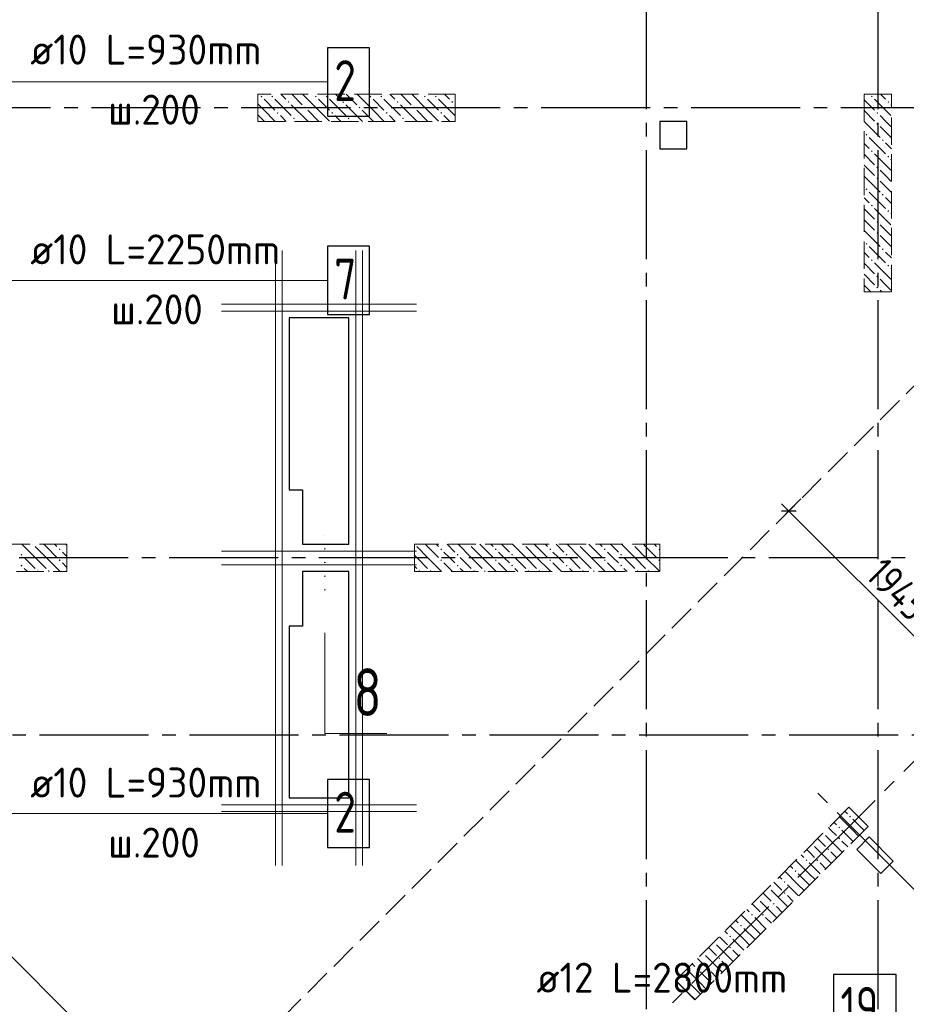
# Model space of a CAD drawing. Header units: millimetres. Extents: x 0 to 43617, y 0 to 59400.
# Tile 4 of 29: x 10028 to 16534, y 22556 to 29777. Entities that reach past the tile are written whole.
import ezdxf

# ---------------------------------------------------------------- set-up
doc = ezdxf.new("R2010")
doc.units = ezdxf.units.MM
for name, pattern in [('______2', [270, 200, -70]), ('______5', [1100, 800, -100, 100, -100]), ('______9', [100, 0, -100])]:
    doc.linetypes.add(name, pattern=pattern)
for name, color, linetype, lineweight in [('Standard', 7, 'Continuous', 25), ('ДОП Низ по У', 7, 'Continuous', 25), ('ЖБ Пилон', 180, 'Continuous', 25), ('Обрамление П-обр. равн.', 7, 'Continuous', 25), ('Обрамление проемов стержнями', 7, 'Continuous', 25), ('Общий01', 7, 'Continuous', 13), ('Оси', 40, '______5', 18), ('Позиционная метка номер позиции', 7, 'Continuous', 13), ('Примечания', 7, 'Continuous', 25), ('Сечения символ', 7, 'Continuous', 25)]:
    doc.layers.add(name, color=color, linetype=linetype, lineweight=lineweight)
doc.layers.add('ЖБ Перекрытие верхний уровень', color=7, linetype='Continuous', lineweight=25, true_color=0xe0e0ff)
doc.styles.add('GOST 2.304-81', font='txt')
doc.styles.add('ISOCPEUR', font='txt')

msp = doc.modelspace()

# ---------------------------------------------------------------- hatches: boundary and pattern name
at = {"layer": 'ЖБ Пилон', "linetype": 'Continuous', "lineweight": 18, "transparency": 33554687}
for points in [[(11794.45190429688, 29213.14086914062), (11800.9521484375, 29219.64111328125), (11807.45239257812, 29213.14086914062), (11800.9521484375, 29206.63452148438)], [(11874.45068359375, 29213.14086914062), (11880.95092773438, 29219.64111328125), (11887.451171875, 29213.14086914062), (11880.95092773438, 29206.63452148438)], [(11994.45190429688, 29173.13232421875), (12000.9521484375, 29179.638671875), (12007.45239257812, 29173.13232421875), (12000.9521484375, 29166.63208007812)], [(12194.45190429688, 29213.14086914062), (12200.9521484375, 29219.64111328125), (12207.45239257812, 29213.14086914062), (12200.9521484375, 29206.63452148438)], [(12274.45068359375, 29213.14086914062), (12280.95092773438, 29219.64111328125), (12287.451171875, 29213.14086914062), (12280.95092773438, 29206.63452148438)], [(12394.45190429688, 29173.13232421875), (12400.9521484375, 29179.638671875), (12407.45239257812, 29173.13232421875), (12400.9521484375, 29166.63208007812)], [(12594.45190429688, 29213.14086914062), (12600.9521484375, 29219.64111328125), (12607.45239257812, 29213.14086914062), (12600.9521484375, 29206.63452148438)], [(12674.45068359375, 29213.14086914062), (12680.95092773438, 29219.64111328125), (12687.451171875, 29213.14086914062), (12680.95092773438, 29206.63452148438)], [(12794.45190429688, 29173.13232421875), (12800.9521484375, 29179.638671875), (12807.45239257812, 29173.13232421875), (12800.9521484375, 29166.63208007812)], [(12994.45190429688, 29213.14086914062), (13000.9521484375, 29219.64111328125), (13007.45239257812, 29213.14086914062), (13000.9521484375, 29206.63452148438)], [(13074.45068359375, 29213.14086914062), (13080.95092773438, 29219.64111328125), (13087.451171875, 29213.14086914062), (13080.95092773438, 29206.63452148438)], [(13194.45190429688, 29173.13232421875), (13200.9521484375, 29179.638671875), (13207.45239257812, 29173.13232421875), (13200.9521484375, 29166.63208007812)], [(16274.45068359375, 29213.14086914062), (16280.95092773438, 29219.64111328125), (16287.451171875, 29213.14086914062), (16280.95092773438, 29206.63452148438)], [(16394.45190429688, 29173.13232421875), (16400.9521484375, 29179.638671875), (16407.45239257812, 29173.13232421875), (16400.9521484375, 29166.63208007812)], [(11914.453125, 29093.1396484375), (11920.95336914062, 29099.63989257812), (11927.45361328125, 29093.1396484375), (11920.95336914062, 29086.63330078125)], [(12114.453125, 29133.14208984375), (12120.95336914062, 29139.63012695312), (12127.45361328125, 29133.14208984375), (12120.95336914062, 29126.64184570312)], [(12314.453125, 29093.1396484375), (12320.95336914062, 29099.63989257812), (12327.45361328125, 29093.1396484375), (12320.95336914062, 29086.63330078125)], [(12514.453125, 29133.14208984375), (12520.95336914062, 29139.63012695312), (12527.45361328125, 29133.14208984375), (12520.95336914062, 29126.64184570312)], [(12714.453125, 29093.1396484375), (12720.95336914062, 29099.63989257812), (12727.45361328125, 29093.1396484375), (12720.95336914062, 29086.63330078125)], [(12914.453125, 29133.14208984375), (12920.95336914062, 29139.63012695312), (12927.45361328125, 29133.14208984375), (12920.95336914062, 29126.64184570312)], [(13114.453125, 29093.1396484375), (13120.95336914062, 29099.63989257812), (13127.45361328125, 29093.1396484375), (13120.95336914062, 29086.63330078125)], [(16314.453125, 29093.1396484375), (16320.95336914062, 29099.63989257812), (16327.45361328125, 29093.1396484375), (16320.95336914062, 29086.63330078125)], [(12034.45434570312, 29053.13110351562), (12040.95458984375, 29059.63745117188), (12047.44873046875, 29053.13110351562), (12040.95458984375, 29046.64306640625)], [(12434.45434570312, 29053.13110351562), (12440.95458984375, 29059.63745117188), (12447.44873046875, 29053.13110351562), (12440.95458984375, 29046.64306640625)], [(12834.45434570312, 29053.13110351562), (12840.95458984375, 29059.63745117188), (12847.44873046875, 29053.13110351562), (12840.95458984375, 29046.64306640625)], [(16314.453125, 29013.14086914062), (16320.95336914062, 29019.64111328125), (16327.45361328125, 29013.14086914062), (16320.95336914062, 29006.63452148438)], [(16234.45434570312, 28933.14208984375), (16240.94848632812, 28939.63012695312), (16247.44873046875, 28933.14208984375), (16240.94848632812, 28926.64184570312)], [(16354.44946289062, 28893.1396484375), (16360.94970703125, 28899.63989257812), (16367.44995117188, 28893.1396484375), (16360.94970703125, 28886.63330078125)], [(16274.45068359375, 28813.14086914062), (16280.95092773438, 28819.64111328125), (16287.451171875, 28813.14086914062), (16280.95092773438, 28806.63452148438)], [(16394.45190429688, 28773.13232421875), (16400.9521484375, 28779.638671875), (16407.45239257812, 28773.13232421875), (16400.9521484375, 28766.63208007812)], [(16314.453125, 28693.1396484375), (16320.95336914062, 28699.63989257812), (16327.45361328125, 28693.1396484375), (16320.95336914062, 28686.63330078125)], [(16314.453125, 28613.14086914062), (16320.95336914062, 28619.64111328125), (16327.45361328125, 28613.14086914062), (16320.95336914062, 28606.63452148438)], [(16234.45434570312, 28533.14208984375), (16240.94848632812, 28539.63012695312), (16247.44873046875, 28533.14208984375), (16240.94848632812, 28526.64184570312)], [(16354.44946289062, 28493.1396484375), (16360.94970703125, 28499.63989257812), (16367.44995117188, 28493.1396484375), (16360.94970703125, 28486.63330078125)], [(16274.45068359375, 28413.14086914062), (16280.95092773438, 28419.64111328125), (16287.451171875, 28413.14086914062), (16280.95092773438, 28406.63452148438)], [(16394.45190429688, 28373.13232421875), (16400.9521484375, 28379.638671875), (16407.45239257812, 28373.13232421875), (16400.9521484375, 28366.63208007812)], [(16314.453125, 28293.1396484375), (16320.95336914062, 28299.63989257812), (16327.45361328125, 28293.1396484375), (16320.95336914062, 28286.63330078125)], [(16314.453125, 28213.14086914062), (16320.95336914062, 28219.64111328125), (16327.45361328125, 28213.14086914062), (16320.95336914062, 28206.63452148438)], [(16234.45434570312, 28133.14208984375), (16240.94848632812, 28139.63012695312), (16247.44873046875, 28133.14208984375), (16240.94848632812, 28126.64184570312)], [(16354.44946289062, 28093.1396484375), (16360.94970703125, 28099.63989257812), (16367.44995117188, 28093.1396484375), (16360.94970703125, 28086.63330078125)], [(16274.45068359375, 28013.14086914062), (16280.95092773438, 28019.64111328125), (16287.451171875, 28013.14086914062), (16280.95092773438, 28006.63452148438)], [(16394.45190429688, 27973.13232421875), (16400.9521484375, 27979.638671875), (16407.45239257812, 27973.13232421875), (16400.9521484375, 27966.63208007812)], [(16314.453125, 27893.1396484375), (16320.95336914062, 27899.63989257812), (16327.45361328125, 27893.1396484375), (16320.95336914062, 27886.63330078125)], [(16314.453125, 27813.14086914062), (16320.95336914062, 27819.64111328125), (16327.45361328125, 27813.14086914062), (16320.95336914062, 27806.63452148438)], [(10124.31325143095, 25929.99877929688), (10120.95336914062, 25926.6357421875), (10117.5934868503, 25929.99877929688)], [(12924.31325143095, 25929.99877929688), (12923.9990234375, 25929.68425625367), (12923.9990234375, 25929.99877929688)], [(13324.31325143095, 25929.99877929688), (13320.95336914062, 25926.6357421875), (13317.5934868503, 25929.99877929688)], [(13724.31325143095, 25929.99877929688), (13720.95336914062, 25926.6357421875), (13717.5934868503, 25929.99877929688)], [(14124.31325143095, 25929.99877929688), (14120.95336914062, 25926.6357421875), (14117.5934868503, 25929.99877929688)], [(14524.31325143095, 25929.99877929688), (14520.95336914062, 25926.6357421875), (14517.5934868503, 25929.99877929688)], [(10034.45434570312, 25853.13110351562), (10040.95458984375, 25859.63745117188), (10047.44873046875, 25853.13110351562), (10040.95458984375, 25846.64306640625)], [(10314.453125, 25893.13354492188), (10320.95336914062, 25899.63989257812), (10327.45361328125, 25893.13354492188), (10320.95336914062, 25886.63330078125)], [(13114.453125, 25893.13354492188), (13120.95336914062, 25899.63989257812), (13127.45361328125, 25893.13354492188), (13120.95336914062, 25886.63330078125)], [(13234.45434570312, 25853.13110351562), (13240.95458984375, 25859.63745117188), (13247.44873046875, 25853.13110351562), (13240.95458984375, 25846.64306640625)], [(13514.453125, 25893.13354492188), (13520.95336914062, 25899.63989257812), (13527.45361328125, 25893.13354492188), (13520.95336914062, 25886.63330078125)], [(13634.45434570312, 25853.13110351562), (13640.95458984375, 25859.63745117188), (13647.44873046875, 25853.13110351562), (13640.95458984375, 25846.64306640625)], [(13914.453125, 25893.13354492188), (13920.95336914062, 25899.63989257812), (13927.45361328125, 25893.13354492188), (13920.95336914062, 25886.63330078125)], [(14034.45434570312, 25853.13110351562), (14040.95458984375, 25859.63745117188), (14047.44873046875, 25853.13110351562), (14040.95458984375, 25846.64306640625)], [(14314.453125, 25893.13354492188), (14320.95336914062, 25899.63989257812), (14327.45361328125, 25893.13354492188), (14320.95336914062, 25886.63330078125)], [(14434.45434570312, 25853.13110351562), (14440.95458984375, 25859.63745117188), (14447.44873046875, 25853.13110351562), (14440.95458984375, 25846.64306640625)], [(14714.453125, 25893.13354492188), (14720.95336914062, 25899.63989257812), (14723.9990234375, 25896.59137851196), (14723.9990234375, 25889.67895507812), (14720.95336914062, 25886.63330078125)], [(10034.45434570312, 25773.13232421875), (10040.95458984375, 25779.638671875), (10047.44873046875, 25773.13232421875), (10040.95458984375, 25766.63208007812)], [(10314.453125, 25813.14086914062), (10320.95336914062, 25819.64111328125), (10327.45361328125, 25813.14086914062), (10320.95336914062, 25806.63452148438)], [(13114.453125, 25813.14086914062), (13120.95336914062, 25819.64111328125), (13127.45361328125, 25813.14086914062), (13120.95336914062, 25806.63452148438)], [(13234.45434570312, 25773.13232421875), (13240.95458984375, 25779.638671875), (13247.44873046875, 25773.13232421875), (13240.95458984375, 25766.63208007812)], [(13514.453125, 25813.14086914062), (13520.95336914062, 25819.64111328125), (13527.45361328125, 25813.14086914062), (13520.95336914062, 25806.63452148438)], [(13634.45434570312, 25773.13232421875), (13640.95458984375, 25779.638671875), (13647.44873046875, 25773.13232421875), (13640.95458984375, 25766.63208007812)], [(13914.453125, 25813.14086914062), (13920.95336914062, 25819.64111328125), (13927.45361328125, 25813.14086914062), (13920.95336914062, 25806.63452148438)], [(14034.45434570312, 25773.13232421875), (14040.95458984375, 25779.638671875), (14047.44873046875, 25773.13232421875), (14040.95458984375, 25766.63208007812)], [(14314.453125, 25813.14086914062), (14320.95336914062, 25819.64111328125), (14327.45361328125, 25813.14086914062), (14320.95336914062, 25806.63452148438)], [(14434.45434570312, 25773.13232421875), (14440.95458984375, 25779.638671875), (14447.44873046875, 25773.13232421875), (14440.95458984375, 25766.63208007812)], [(14714.453125, 25813.14086914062), (14720.95336914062, 25819.64111328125), (14723.9990234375, 25816.59545898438), (14723.9990234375, 25809.68303555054), (14720.95336914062, 25806.63452148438)], [(10154.45556640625, 25733.14208984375), (10160.94970703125, 25739.63012695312), (10167.44995117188, 25733.14208984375), (10164.30958932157, 25729.99877929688), (10157.59297955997, 25729.99877929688)], [(10234.45434570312, 25733.14208984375), (10240.95458984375, 25739.63012695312), (10247.44873046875, 25733.14208984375), (10244.31131731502, 25729.99877929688), (10237.59470755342, 25729.99877929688)], [(12954.443359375, 25733.14208984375), (12960.94970703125, 25739.63012695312), (12967.44995117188, 25733.14208984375), (12964.30958932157, 25729.99877929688), (12957.58666992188, 25729.99877929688)], [(13034.45434570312, 25733.14208984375), (13040.95458984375, 25739.63012695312), (13047.44873046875, 25733.14208984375), (13044.31131731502, 25729.99877929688), (13037.59470755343, 25729.99877929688)], [(13354.44946289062, 25733.14208984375), (13360.94970703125, 25739.63012695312), (13367.44995117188, 25733.14208984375), (13364.30958932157, 25729.99877929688), (13357.58982474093, 25729.99877929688)], [(13434.45434570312, 25733.14208984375), (13440.95458984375, 25739.63012695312), (13447.44873046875, 25733.14208984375), (13444.31131731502, 25729.99877929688), (13437.59470755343, 25729.99877929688)], [(13754.44946289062, 25733.14208984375), (13760.94970703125, 25739.63012695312), (13767.44995117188, 25733.14208984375), (13764.30958932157, 25729.99877929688), (13757.58982474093, 25729.99877929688)], [(13834.45434570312, 25733.14208984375), (13840.95458984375, 25739.63012695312), (13847.44873046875, 25733.14208984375), (13844.31131731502, 25729.99877929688), (13837.59470755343, 25729.99877929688)], [(14154.44946289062, 25733.14208984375), (14160.94970703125, 25739.63012695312), (14167.44995117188, 25733.14208984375), (14164.30958932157, 25729.99877929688), (14157.58982474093, 25729.99877929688)], [(14234.45434570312, 25733.14208984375), (14240.95458984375, 25739.63012695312), (14247.44873046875, 25733.14208984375), (14244.31131731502, 25729.99877929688), (14237.59470755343, 25729.99877929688)], [(14554.44946289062, 25733.14208984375), (14560.94970703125, 25739.63012695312), (14567.44995117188, 25733.14208984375), (14564.30958932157, 25729.99877929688), (14557.58982474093, 25729.99877929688)], [(14634.45434570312, 25733.14208984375), (14640.95458984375, 25739.63012695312), (14647.44873046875, 25733.14208984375), (14644.31131731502, 25729.99877929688), (14637.59470755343, 25729.99877929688)], [(16114.453125, 23933.14208984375), (16120.95336914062, 23939.64233398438), (16127.45361328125, 23933.14208984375), (16120.95336914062, 23926.6357421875)], [(16034.45434570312, 23853.13110351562), (16040.94848632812, 23859.63134765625), (16047.44873046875, 23853.13110351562), (16040.94848632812, 23846.64306640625)], [(15925.54886710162, 23815.04561532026), (15927.45361328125, 23813.14086914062), (15920.95336914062, 23806.63452148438), (15919.04645087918, 23808.5432302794)], [(16034.45434570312, 23773.13232421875), (16040.94848632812, 23779.638671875), (16047.44873046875, 23773.13232421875), (16040.94848632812, 23766.63208007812)], [(15845.54684422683, 23735.04397608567), (15847.44873046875, 23733.14208984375), (15840.94848632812, 23726.6357421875), (15839.04532142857, 23728.54248446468)], [(15954.44946289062, 23693.13354492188), (15960.94970703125, 23699.63989257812), (15967.44995117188, 23693.13354492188), (15960.94970703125, 23686.63330078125)], [(15794.45190429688, 23613.14086914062), (15800.9521484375, 23619.64111328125), (15807.45239257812, 23613.14086914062), (15800.9521484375, 23606.63452148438)], [(15874.45068359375, 23613.14086914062), (15880.95092773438, 23619.64111328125), (15887.451171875, 23613.14086914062), (15880.95092773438, 23606.63452148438)], [(15714.453125, 23533.14208984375), (15720.95336914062, 23539.64233398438), (15727.45361328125, 23533.14208984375), (15720.95336914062, 23526.6357421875)], [(15525.5479080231, 23415.04657439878), (15527.45361328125, 23413.14086914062), (15520.95336914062, 23406.63452148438), (15519.04549225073, 23408.54418980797)], [(15634.45434570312, 23453.13110351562), (15640.94848632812, 23459.63134765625), (15647.44873046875, 23453.13110351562), (15640.94848632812, 23446.64306640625)], [(15445.54588514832, 23335.04493516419), (15447.44873046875, 23333.14208984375), (15440.94848632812, 23326.6357421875), (15439.0443632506, 23328.54344444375)], [(15634.45434570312, 23373.13232421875), (15640.94848632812, 23379.638671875), (15647.44873046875, 23373.13232421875), (15640.94848632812, 23366.63208007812)], [(15554.44946289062, 23293.13354492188), (15560.94970703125, 23299.63989257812), (15567.44995117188, 23293.13354492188), (15560.94970703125, 23286.63330078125)], [(15394.45190429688, 23213.14086914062), (15400.9521484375, 23219.64111328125), (15407.45239257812, 23213.14086914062), (15400.9521484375, 23206.63452148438)], [(15474.45068359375, 23213.14086914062), (15480.95092773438, 23219.64111328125), (15487.451171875, 23213.14086914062), (15480.95092773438, 23206.63452148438)], [(15314.453125, 23133.14208984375), (15320.95336914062, 23139.64233398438), (15327.45361328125, 23133.14208984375), (15320.95336914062, 23126.6357421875)], [(15234.45434570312, 23053.13110351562), (15240.94848632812, 23059.63134765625), (15247.44873046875, 23053.13110351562), (15240.94848632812, 23046.64306640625)], [(15125.54694894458, 23015.0475334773), (15127.45361328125, 23013.14086914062), (15120.95336914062, 23006.63452148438), (15119.04453362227, 23008.54514933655)], [(15234.45434570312, 22973.13232421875), (15240.94848632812, 22979.638671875), (15247.44873046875, 22973.13232421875), (15240.94848632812, 22966.63208007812)], [(15045.5449260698, 22935.04589424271), (15047.44873046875, 22933.14208984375), (15040.94848632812, 22926.6357421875), (15039.04340507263, 22928.5444044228)], [(15154.44946289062, 22893.13354492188), (15160.94970703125, 22899.63989257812), (15167.44995117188, 22893.13354492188), (15160.94970703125, 22886.63330078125)], [(14994.45190429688, 22813.14086914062), (15000.9521484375, 22819.64111328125), (15007.45239257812, 22813.14086914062), (15000.9521484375, 22806.63452148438)], [(15074.45068359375, 22813.14086914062), (15080.95092773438, 22819.64111328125), (15087.451171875, 22813.14086914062), (15080.95092773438, 22806.63452148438)], [(14914.453125, 22733.14208984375), (14920.95336914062, 22739.64233398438), (14927.45361328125, 22733.14208984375), (14920.95336914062, 22726.6357421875)]]:
    msp.add_hatch(color=7, dxfattribs=at).paths.add_polyline_path(points, flags=16)

# ---------------------------------------------------------------- linework, layer by layer
at = {"layer": 'Standard', "color": 7, "linetype": 'Continuous', "lineweight": 25, "transparency": 33554687}
for p, q in [((14723.9990234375, 29030.02319335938), (14723.9990234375, 28830.02319335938)), ((14923.9990234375, 29030.02319335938), (14723.9990234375, 29030.02319335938)), ((14923.9990234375, 28830.02319335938), (14923.9990234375, 29030.02319335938)), ((14723.9990234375, 28830.02319335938), (14923.9990234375, 28830.02319335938)), ((12003.99780273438, 27590.02075195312), (12003.99780273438, 26330.02319335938)), ((12444.00024414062, 27590.02075195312), (12003.99780273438, 27590.02075195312)), ((12444.00024414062, 25930.02319335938), (12444.00024414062, 27590.02075195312)), ((12003.99780273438, 26330.02319335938), (12103.99780273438, 26330.02319335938)), ((12103.99780273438, 26330.02319335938), (12103.99780273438, 25930.02319335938)), ((15725.048828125, 26173.51684570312), (15618.98193359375, 26173.51684570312)), ((12103.99780273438, 25930.02319335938), (12444.00024414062, 25930.02319335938)), ((12103.99780273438, 25730.02319335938), (12103.99780273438, 25330.02319335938)), ((12444.00024414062, 25730.02319335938), (12103.99780273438, 25730.02319335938)), ((12444.00024414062, 24070.01953125), (12444.00024414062, 25730.02319335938)), ((12003.99780273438, 25330.02319335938), (12003.99780273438, 24070.01953125)), ((12103.99780273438, 25330.02319335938), (12003.99780273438, 25330.02319335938)), ((12003.99780273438, 24070.01953125), (12444.00024414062, 24070.01953125)), ((16261.42578125, 23783.25805664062), (16169.51293945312, 23691.3330078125)), ((16438.2080078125, 23606.47583007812), (16261.42578125, 23783.25805664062)), ((16169.51293945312, 23691.3330078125), (16346.28295898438, 23514.55688476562)), ((16346.28295898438, 23514.55688476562), (16438.2080078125, 23606.47583007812))]:
    msp.add_line(p, q, dxfattribs=at)
at = {"layer": 'Standard', "color": 7, "linetype": 'Continuous', "lineweight": 13, "transparency": 33554687}
for p, q in [((15672.01538085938, 26173.51684570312), (15618.98193359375, 26226.55029296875)), ((17048.71826171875, 24796.82006835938), (15672.01538085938, 26173.51684570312)), ((11834.14916992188, 21038.89770507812), (9769.403076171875, 23103.64379882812))]:
    msp.add_line(p, q, dxfattribs=at)
at = {"layer": 'Standard', "color": 251, "linetype": 'Continuous', "lineweight": -3, "true_color": 0x656565, "transparency": 33554687}
for q in [(15760.40649414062, 26261.90795898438), (15583.62426757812, 26085.1318359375)]:
    msp.add_line((15672.01538085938, 26173.51684570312), q, dxfattribs=at)
at = {"layer": 'ДОП Низ по У', "color": 7, "linetype": 'Continuous', "lineweight": 25, "transparency": 33554687}
msp.add_lwpolyline([(16000.17700195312, 22274.10278320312), (16460.17456054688, 22274.10278320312), (16460.17456054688, 22774.10278320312), (16000.17700195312, 22774.10278320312), (16000.17700195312, 22274.10278320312)], dxfattribs=at)
at = {"layer": 'ЖБ Перекрытие верхний уровень', "color": 7, "linetype": 'Continuous', "lineweight": 18, "transparency": 33554687}
for p, q in [((14923.9990234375, 29029.99877929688), (14723.9990234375, 29029.99877929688)), ((14723.9990234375, 29029.99877929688), (14723.9990234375, 28829.99877929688)), ((14923.9990234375, 28829.99877929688), (14923.9990234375, 29029.99877929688)), ((14723.9990234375, 28829.99877929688), (14923.9990234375, 28829.99877929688)), ((12444.00024414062, 27590.00244140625), (12003.99780273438, 27590.00244140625)), ((12003.99780273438, 27590.00244140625), (12003.99780273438, 26329.99877929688)), ((12444.00024414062, 26329.99877929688), (12444.00024414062, 27590.00244140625)), ((12003.99780273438, 26329.99877929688), (12103.99780273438, 26329.99877929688)), ((12103.99780273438, 26329.99877929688), (12103.99780273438, 25929.99877929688)), ((12444.00024414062, 25929.99877929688), (12444.00024414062, 26329.99877929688)), ((12103.99780273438, 25929.99877929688), (12444.00024414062, 25929.99877929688)), ((12444.00024414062, 25729.99877929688), (12103.99780273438, 25729.99877929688)), ((12103.99780273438, 25729.99877929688), (12103.99780273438, 25329.99877929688)), ((12444.00024414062, 25329.99877929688), (12444.00024414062, 25729.99877929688)), ((12103.99780273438, 25329.99877929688), (12003.99780273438, 25329.99877929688)), ((12003.99780273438, 25329.99877929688), (12003.99780273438, 24070.00122070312)), ((12444.00024414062, 24070.00122070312), (12444.00024414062, 25329.99877929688)), ((12003.99780273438, 24070.00122070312), (12444.00024414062, 24070.00122070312)), ((16261.42578125, 23783.23364257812), (16169.51293945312, 23691.31469726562)), ((16438.2080078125, 23606.45751953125), (16261.42578125, 23783.23364257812)), ((16169.51293945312, 23691.31469726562), (16346.28295898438, 23514.53247070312)), ((16346.28295898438, 23514.53247070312), (16438.2080078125, 23606.45751953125))]:
    msp.add_line(p, q, dxfattribs=at)
at = {"layer": 'ЖБ Пилон', "color": 253, "linetype": '______2', "lineweight": 13, "true_color": 0xa0a0a0, "transparency": 33554687}
for p, q in [((13223.9990234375, 29229.99877929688), (11774.00512695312, 29229.99877929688)), ((11774.00512695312, 29229.99877929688), (11774.00512695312, 29029.99877929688)), ((13223.9990234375, 29029.99877929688), (13223.9990234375, 29229.99877929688)), ((16223.9990234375, 29229.99877929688), (16223.9990234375, 27779.99877929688)), ((16423.9990234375, 29229.99877929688), (16223.9990234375, 29229.99877929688)), ((16423.9990234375, 27779.99877929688), (16423.9990234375, 29229.99877929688)), ((11774.00512695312, 29029.99877929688), (13223.9990234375, 29029.99877929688)), ((16223.9990234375, 27779.99877929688), (16423.9990234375, 27779.99877929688)), ((10374.00512695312, 25929.99877929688), (8923.9990234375, 25929.99877929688)), ((10374.00512695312, 25729.99877929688), (10374.00512695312, 25929.99877929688)), ((14723.9990234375, 25929.99877929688), (12923.9990234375, 25929.99877929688)), ((12923.9990234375, 25929.99877929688), (12923.9990234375, 25729.99877929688)), ((14723.9990234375, 25729.99877929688), (14723.9990234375, 25929.99877929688)), ((8923.9990234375, 25729.99877929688), (10374.00512695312, 25729.99877929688)), ((12923.9990234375, 25729.99877929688), (14723.9990234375, 25729.99877929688)), ((16112.939453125, 24002.43530273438), (14840.14892578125, 22729.65087890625)), ((16254.35791015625, 23861.01684570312), (16112.939453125, 24002.43530273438)), ((14981.57348632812, 22588.22631835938), (16254.35791015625, 23861.01684570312)), ((14840.14892578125, 22729.65087890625), (14981.57348632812, 22588.22631835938))]:
    msp.add_line(p, q, dxfattribs=at)
at = {"layer": 'ЖБ Пилон', "color": 9, "linetype": 'Continuous', "lineweight": 18, "true_color": 0xc7c7c7, "transparency": 33554687}
for p, q in [((11820.95336914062, 29193.1396484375), (11900.9521484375, 29113.14086914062)), ((11900.9521484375, 29193.1396484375), (12020.95336914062, 29073.13232421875)), ((11944.091796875, 29229.99877929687), (11980.95092773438, 29193.1396484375)), ((12024.08447265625, 29229.99877929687), (12100.9521484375, 29153.13110351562)), ((12220.95336914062, 29113.14086914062), (12104.09545898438, 29229.99877929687)), ((12220.95336914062, 29193.1396484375), (12300.9521484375, 29113.14086914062)), ((12300.9521484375, 29193.1396484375), (12420.95336914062, 29073.13232421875)), ((12344.091796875, 29229.99877929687), (12380.95092773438, 29193.1396484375)), ((12424.08447265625, 29229.99877929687), (12500.9521484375, 29153.13110351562)), ((12620.95336914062, 29113.14086914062), (12504.09545898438, 29229.99877929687)), ((12620.95336914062, 29193.1396484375), (12700.9521484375, 29113.14086914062)), ((12700.9521484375, 29193.1396484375), (12820.95336914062, 29073.13232421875)), ((12744.091796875, 29229.99877929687), (12780.95092773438, 29193.1396484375)), ((12824.08447265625, 29229.99877929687), (12900.9521484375, 29153.13110351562)), ((13020.95336914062, 29113.14086914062), (12904.09545898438, 29229.99877929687)), ((13020.95336914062, 29193.1396484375), (13100.9521484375, 29113.14086914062)), ((13100.9521484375, 29193.1396484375), (13220.95336914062, 29073.13232421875)), ((13144.091796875, 29229.99877929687), (13180.95092773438, 29193.1396484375)), ((16223.9990234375, 29190.09399414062), (16300.9521484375, 29113.14086914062)), ((16300.9521484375, 29193.1396484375), (16420.95336914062, 29073.13232421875)), ((16344.091796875, 29229.99877929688), (16380.95092773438, 29193.1396484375)), ((11820.95336914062, 29113.14086914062), (11774.00512695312, 29160.08911132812)), ((11820.95336914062, 29113.14086914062), (11900.9521484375, 29033.14208984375)), ((12140.95458984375, 29033.14208984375), (12020.95336914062, 29153.13110351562)), ((12140.95458984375, 29113.14086914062), (12220.95336914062, 29033.14208984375)), ((12220.95336914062, 29113.14086914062), (12300.9521484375, 29033.14208984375)), ((12540.95458984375, 29033.14208984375), (12420.95336914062, 29153.13110351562)), ((12540.95458984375, 29113.14086914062), (12620.95336914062, 29033.14208984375)), ((12620.95336914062, 29113.14086914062), (12700.9521484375, 29033.14208984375)), ((12940.95458984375, 29033.14208984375), (12820.95336914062, 29153.13110351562)), ((12940.95458984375, 29113.14086914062), (13020.95336914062, 29033.14208984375)), ((13020.95336914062, 29113.14086914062), (13100.9521484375, 29033.14208984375)), ((13223.9990234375, 29150.08575903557), (13220.95336914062, 29153.13110351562)), ((16223.9990234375, 29110.09521484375), (16300.9521484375, 29033.14208984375)), ((16423.9990234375, 29150.08560413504), (16420.95336914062, 29153.13110351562)), ((11774.00512695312, 29080.09033203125), (11820.95336914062, 29033.14208984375)), ((11820.95336914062, 29033.14208984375), (11824.0966796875, 29029.99877929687)), ((11980.95092773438, 29033.14208984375), (11940.95458984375, 29073.13232421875)), ((11984.09423828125, 29029.99877929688), (11980.95092773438, 29033.14208984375)), ((12060.94970703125, 29033.14208984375), (12064.09277779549, 29029.99877929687)), ((12140.95458984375, 29033.14208984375), (12144.09742082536, 29029.99877929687)), ((12220.95336914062, 29033.14208984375), (12224.0966796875, 29029.99877929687)), ((12380.95092773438, 29033.14208984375), (12340.95458984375, 29073.13232421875)), ((12384.09423828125, 29029.99877929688), (12380.95092773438, 29033.14208984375)), ((12460.94970703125, 29033.14208984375), (12464.09277779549, 29029.99877929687)), ((12540.95458984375, 29033.14208984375), (12544.09742082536, 29029.99877929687)), ((12620.95336914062, 29033.14208984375), (12624.0966796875, 29029.99877929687)), ((12780.95092773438, 29033.14208984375), (12740.95458984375, 29073.13232421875)), ((12784.09423828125, 29029.99877929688), (12780.95092773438, 29033.14208984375)), ((12860.94970703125, 29033.14208984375), (12864.09277779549, 29029.99877929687)), ((12940.95458984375, 29033.14208984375), (12944.09742082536, 29029.99877929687)), ((13020.95336914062, 29033.14208984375), (13024.0966796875, 29029.99877929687)), ((13180.95092773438, 29033.14208984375), (13140.95458984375, 29073.13232421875)), ((13184.09423828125, 29029.99877929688), (13180.95092773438, 29033.14208984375)), ((16223.9990234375, 29030.09628063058), (16340.94848632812, 28913.14086914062)), ((16380.95092773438, 29033.14208984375), (16340.94848632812, 29073.13232421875)), ((16420.95336914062, 28993.1396484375), (16380.95092773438, 29033.14208984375)), ((16340.94848632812, 28993.1396484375), (16423.9990234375, 28910.08488720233)), ((16260.94970703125, 28913.14086914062), (16380.95092773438, 28793.1396484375)), ((16260.94970703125, 28833.14208984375), (16223.9990234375, 28870.0871346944)), ((16380.95092773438, 28873.13232421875), (16423.9990234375, 28830.08422851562)), ((16223.9990234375, 28790.09399414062), (16300.9521484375, 28713.14086914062)), ((16300.9521484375, 28793.1396484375), (16420.95336914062, 28673.13232421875)), ((16423.9990234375, 28750.08560413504), (16420.95336914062, 28753.13110351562)), ((16223.9990234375, 28710.09521484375), (16300.9521484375, 28633.14208984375)), ((16380.95092773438, 28633.14208984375), (16340.94848632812, 28673.13232421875)), ((16223.9990234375, 28630.09628063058), (16340.94848632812, 28513.14086914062)), ((16420.95336914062, 28593.1396484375), (16380.95092773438, 28633.14208984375)), ((16340.94848632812, 28593.1396484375), (16423.9990234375, 28510.08488720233)), ((16260.94970703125, 28433.14208984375), (16223.9990234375, 28470.0871346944)), ((16260.94970703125, 28513.14086914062), (16380.95092773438, 28393.1396484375)), ((16380.95092773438, 28473.13232421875), (16423.9990234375, 28430.08422851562)), ((16223.9990234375, 28390.09399414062), (16300.9521484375, 28313.14086914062)), ((16300.9521484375, 28393.1396484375), (16420.95336914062, 28273.13232421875)), ((16223.9990234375, 28310.09521484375), (16300.9521484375, 28233.14208984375)), ((16423.9990234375, 28350.08560413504), (16420.95336914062, 28353.13110351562)), ((16380.95092773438, 28233.14208984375), (16340.94848632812, 28273.13232421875)), ((16420.95336914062, 28193.1396484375), (16380.95092773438, 28233.14208984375)), ((16223.9990234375, 28230.09628063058), (16340.94848632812, 28113.14086914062)), ((16340.94848632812, 28193.1396484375), (16423.9990234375, 28110.08488720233)), ((16260.94970703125, 28113.14086914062), (16380.95092773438, 27993.1396484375)), ((16260.94970703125, 28033.14208984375), (16223.9990234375, 28070.0871346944)), ((16380.95092773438, 28073.13232421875), (16423.9990234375, 28030.08422851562)), ((16223.9990234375, 27990.09399414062), (16300.9521484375, 27913.14086914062)), ((16300.9521484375, 27993.1396484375), (16420.95336914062, 27873.13232421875)), ((16423.9990234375, 27950.08560413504), (16420.95336914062, 27953.13110351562)), ((16223.9990234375, 27910.09521484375), (16300.9521484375, 27833.14208984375)), ((16380.95092773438, 27833.14208984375), (16340.94848632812, 27873.13232421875)), ((16223.9990234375, 27830.09628063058), (16274.09397670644, 27779.99877929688)), ((16420.95336914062, 27793.1396484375), (16380.95092773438, 27833.14208984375)), ((16340.94848632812, 27793.1396484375), (16354.08868713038, 27779.99877929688)), ((10140.95458984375, 25833.14208984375), (10044.08804671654, 25929.99877929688)), ((10220.95336914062, 25913.14086914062), (10204.09545898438, 25929.99877929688)), ((10284.09295200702, 25929.99877929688), (10300.9521484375, 25913.14086914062)), ((10364.0869140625, 25929.99877929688), (10374.00512695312, 25920.08056640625)), ((13020.95336914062, 25913.14086914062), (13004.09545898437, 25929.99877929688)), ((13084.09295200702, 25929.99877929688), (13100.9521484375, 25913.14086914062)), ((13164.08691406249, 25929.99877929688), (13220.95336914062, 25873.13232421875)), ((13340.95458984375, 25833.14208984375), (13244.08804671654, 25929.99877929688)), ((13420.95336914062, 25913.14086914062), (13404.09545898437, 25929.99877929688)), ((13484.09295200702, 25929.99877929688), (13500.9521484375, 25913.14086914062)), ((13564.08691406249, 25929.99877929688), (13620.95336914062, 25873.13232421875)), ((13740.95458984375, 25833.14208984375), (13644.08804671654, 25929.99877929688)), ((13820.95336914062, 25913.14086914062), (13804.09545898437, 25929.99877929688)), ((13884.09295200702, 25929.99877929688), (13900.9521484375, 25913.14086914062)), ((13964.08691406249, 25929.99877929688), (14020.95336914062, 25873.13232421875)), ((14140.95458984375, 25833.14208984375), (14044.08804671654, 25929.99877929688)), ((14220.95336914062, 25913.14086914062), (14204.09545898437, 25929.99877929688)), ((14284.09295200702, 25929.99877929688), (14300.9521484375, 25913.14086914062)), ((14364.08691406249, 25929.99877929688), (14420.95336914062, 25873.13232421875)), ((14540.95458984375, 25833.14208984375), (14444.08804671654, 25929.99877929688)), ((14620.95336914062, 25913.14086914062), (14604.09545898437, 25929.99877929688)), ((14684.09295200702, 25929.99877929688), (14700.9521484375, 25913.14086914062)), ((10140.95458984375, 25913.14086914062), (10220.95336914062, 25833.14208984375)), ((10220.95336914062, 25913.14086914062), (10300.9521484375, 25833.14208984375)), ((10374.00512695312, 25840.08683068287), (10340.95458984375, 25873.13232421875)), ((12940.95458984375, 25833.14208984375), (12923.9990234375, 25850.09593145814)), ((12940.95458984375, 25913.14086914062), (13020.95336914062, 25833.14208984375)), ((13020.95336914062, 25913.14086914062), (13100.9521484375, 25833.14208984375)), ((13180.95092773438, 25833.14208984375), (13140.95458984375, 25873.13232421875)), ((13340.95458984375, 25913.14086914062), (13420.95336914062, 25833.14208984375)), ((13420.95336914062, 25913.14086914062), (13500.9521484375, 25833.14208984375)), ((13580.95092773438, 25833.14208984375), (13540.95458984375, 25873.13232421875)), ((13740.95458984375, 25913.14086914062), (13820.95336914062, 25833.14208984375)), ((13820.95336914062, 25913.14086914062), (13900.9521484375, 25833.14208984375)), ((13980.95092773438, 25833.14208984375), (13940.95458984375, 25873.13232421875)), ((14140.95458984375, 25913.14086914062), (14220.95336914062, 25833.14208984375)), ((14220.95336914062, 25913.14086914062), (14300.9521484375, 25833.14208984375)), ((14380.95092773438, 25833.14208984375), (14340.95458984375, 25873.13232421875)), ((14540.95458984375, 25913.14086914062), (14620.95336914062, 25833.14208984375)), ((14620.95336914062, 25913.14086914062), (14700.9521484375, 25833.14208984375)), ((10060.94970703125, 25833.14208984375), (10140.95458984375, 25753.13110351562)), ((10140.95458984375, 25833.14208984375), (10220.95336914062, 25753.13110351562)), ((10220.95336914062, 25833.14208984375), (10324.0966796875, 25729.99877929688)), ((10340.95458984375, 25793.13354492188), (10374.00512695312, 25760.08132670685)), ((12940.95458984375, 25833.14208984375), (13020.95336914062, 25753.13110351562)), ((13020.95336914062, 25833.14208984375), (13124.09667968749, 25729.99877929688)), ((13140.95458984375, 25793.13354492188), (13204.08614430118, 25729.99877929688)), ((13220.95336914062, 25793.13354492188), (13180.95092773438, 25833.14208984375)), ((13260.94970703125, 25833.14208984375), (13340.95458984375, 25753.13110351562)), ((13340.95458984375, 25833.14208984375), (13420.95336914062, 25753.13110351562)), ((13420.95336914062, 25833.14208984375), (13524.09667968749, 25729.99877929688)), ((13540.95458984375, 25793.13354492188), (13604.08614430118, 25729.99877929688)), ((13620.95336914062, 25793.13354492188), (13580.95092773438, 25833.14208984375)), ((13660.94970703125, 25833.14208984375), (13740.95458984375, 25753.13110351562)), ((13740.95458984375, 25833.14208984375), (13820.95336914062, 25753.13110351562)), ((13820.95336914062, 25833.14208984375), (13924.09667968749, 25729.99877929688)), ((13940.95458984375, 25793.13354492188), (14004.08614430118, 25729.99877929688)), ((14020.95336914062, 25793.13354492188), (13980.95092773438, 25833.14208984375)), ((14060.94970703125, 25833.14208984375), (14140.95458984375, 25753.13110351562)), ((14140.95458984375, 25833.14208984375), (14220.95336914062, 25753.13110351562)), ((14220.95336914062, 25833.14208984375), (14324.09667968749, 25729.99877929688)), ((14340.95458984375, 25793.13354492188), (14404.08614430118, 25729.99877929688)), ((14420.95336914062, 25793.13354492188), (14380.95092773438, 25833.14208984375)), ((14460.94970703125, 25833.14208984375), (14540.95458984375, 25753.13110351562)), ((14540.95458984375, 25833.14208984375), (14620.95336914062, 25753.13110351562)), ((14620.95336914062, 25833.14208984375), (14723.9990234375, 25730.09643554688)), ((10060.94970703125, 25753.13110351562), (10084.08438460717, 25729.99877929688)), ((12923.9990234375, 25770.08796344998), (12940.95458984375, 25753.13110351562)), ((13260.94970703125, 25753.13110351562), (13284.08438460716, 25729.99877929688)), ((13660.94970703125, 25753.13110351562), (13684.08438460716, 25729.99877929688)), ((14060.94970703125, 25753.13110351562), (14084.08438460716, 25729.99877929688)), ((14460.94970703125, 25753.13110351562), (14484.08438460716, 25729.99877929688)), ((16140.94848632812, 23833.14208984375), (16042.29468489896, 23931.79087327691)), ((16082.29362769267, 23971.78962426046), (16100.9521484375, 23953.13110351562)), ((16140.94848632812, 23913.14086914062), (16220.95336914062, 23833.14208984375)), ((15980.95092773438, 23833.14208984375), (15962.29537634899, 23851.79194835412)), ((16020.95336914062, 23793.13354492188), (15980.95092773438, 23833.14208984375)), ((16002.29465658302, 23891.79103677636), (16020.95336914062, 23873.13232421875)), ((16060.94970703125, 23833.14208984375), (16140.94848632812, 23753.13110351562)), ((16140.94848632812, 23833.14208984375), (16183.7143584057, 23790.3729551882)), ((16220.95336914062, 23833.14208984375), (16223.7182648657, 23830.37705348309)), ((15882.29769154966, 23771.79464717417), (15940.94848632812, 23713.14086914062)), ((15940.94848632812, 23793.13354492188), (16060.94970703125, 23673.13232421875)), ((15820.95336914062, 23673.13232421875), (15802.29560043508, 23691.79293970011)), ((15860.94970703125, 23713.14086914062), (15980.95092773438, 23593.13354492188)), ((16060.94970703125, 23753.13110351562), (16103.713473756, 23710.37168690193)), ((15820.95336914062, 23513.14086914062), (15722.29825769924, 23611.79598058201)), ((15762.29679446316, 23651.79432553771), (15780.95092773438, 23633.14208984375)), ((15860.94970703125, 23633.14208984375), (15820.95336914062, 23673.13232421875)), ((15980.95092773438, 23673.13232421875), (16023.71271122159, 23630.37054073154)), ((15682.29266861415, 23571.79058333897), (15700.9521484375, 23553.13110351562)), ((15820.95336914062, 23593.13354492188), (15900.9521484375, 23513.14086914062)), ((15900.9521484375, 23593.13354492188), (15943.71412373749, 23550.37156962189)), ((15602.2936975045, 23491.79199585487), (15620.95336914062, 23473.13232421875)), ((15740.94848632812, 23433.14208984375), (15642.29372579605, 23531.79183233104)), ((15740.94848632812, 23513.14086914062), (15820.95336914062, 23433.14208984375)), ((15820.95336914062, 23513.14086914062), (15863.71858800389, 23470.37565027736)), ((15580.95092773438, 23433.14208984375), (15562.29441712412, 23451.79290728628)), ((15620.95336914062, 23393.13354492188), (15580.95092773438, 23433.14208984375)), ((15660.94970703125, 23433.14208984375), (15740.94848632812, 23353.13110351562)), ((15740.94848632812, 23433.14208984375), (15783.71531744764, 23390.3719960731)), ((15820.95336914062, 23433.14208984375), (15823.71922391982, 23430.37609438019)), ((15482.29673249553, 23371.79560627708), (15540.94848632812, 23313.14086914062)), ((15540.94848632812, 23393.13354492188), (15660.94970703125, 23273.13232421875)), ((15660.94970703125, 23353.13110351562), (15703.7144328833, 23310.3707278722)), ((15362.29583533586, 23251.79528456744), (15380.95092773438, 23233.14208984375)), ((15420.95336914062, 23273.13232421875), (15402.29464142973, 23291.79389885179)), ((15460.94970703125, 23233.14208984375), (15420.95336914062, 23273.13232421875)), ((15460.94970703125, 23313.14086914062), (15580.95092773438, 23193.13354492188)), ((15580.95092773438, 23273.13232421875), (15623.71367030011, 23230.36958165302)), ((15420.95336914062, 23113.14086914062), (15322.29729862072, 23211.79693966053)), ((15420.95336914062, 23193.13354492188), (15500.9521484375, 23113.14086914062)), ((15500.9521484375, 23193.13354492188), (15543.71508281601, 23150.37061054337)), ((15340.94848632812, 23033.14208984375), (15242.29276669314, 23131.79279138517)), ((15282.29170953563, 23171.79154241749), (15300.9521484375, 23153.13110351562)), ((15340.94848632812, 23113.14086914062), (15420.95336914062, 23033.14208984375)), ((15420.95336914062, 23113.14086914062), (15463.7195470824, 23070.37469119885)), ((15180.95092773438, 23033.14208984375), (15162.29345789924, 23051.79386621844)), ((15202.29273842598, 23091.79295493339), (15220.95336914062, 23073.13232421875)), ((15082.2957734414, 22971.79656537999), (15140.94848632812, 22913.14086914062)), ((15140.94848632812, 22993.13354492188), (15260.94970703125, 22873.13232421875)), ((15220.95336914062, 22993.13354492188), (15180.95092773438, 23033.14208984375)), ((15260.94970703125, 23033.14208984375), (15340.94848632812, 22953.13110351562)), ((15340.94848632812, 23033.14208984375), (15383.71627648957, 22990.371036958)), ((15420.95336914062, 23033.14208984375), (15423.72018297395, 23030.37513527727)), ((15020.95336914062, 22873.13232421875), (15002.29368242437, 22891.79485800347)), ((15060.94970703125, 22913.14086914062), (15180.95092773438, 22793.13354492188)), ((15260.94970703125, 22953.13110351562), (15303.7153920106, 22910.36976884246)), ((14962.29487620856, 22851.79624359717), (14980.95092773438, 22833.14208984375)), ((15060.94970703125, 22833.14208984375), (15020.95336914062, 22873.13232421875)), ((15180.95092773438, 22873.13232421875), (15223.71462937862, 22830.3686225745)), ((14882.29075045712, 22771.79250149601), (14900.9521484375, 22753.13110351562)), ((15020.95336914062, 22713.14086914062), (14922.2963395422, 22811.79789873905)), ((15020.95336914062, 22793.13354492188), (15100.9521484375, 22713.14086914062)), ((15100.9521484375, 22793.13354492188), (15143.71604189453, 22750.36965146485)), ((14940.94848632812, 22633.14208984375), (14842.29180759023, 22731.79375043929)), ((14940.94848632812, 22713.14086914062), (15020.95336914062, 22633.14208984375)), ((15020.95336914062, 22713.14086914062), (15063.72050616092, 22670.37373212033)), ((14940.94848632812, 22633.14208984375), (14983.71723553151, 22590.3700778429)), ((15020.95336914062, 22633.14208984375), (15023.72114202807, 22630.37417617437))]:
    msp.add_line(p, q, dxfattribs=at)
at = {"layer": 'Обрамление П-обр. равн.', "color": 7, "linetype": 'Continuous', "lineweight": 25, "transparency": 33554687}
for points in [[(12285.51635742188, 29070.01953125), (12595.51391601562, 29070.01953125), (12595.51391601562, 29570.01953125), (12285.51635742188, 29570.01953125), (12285.51635742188, 29070.01953125)], [(12285.51635742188, 27615.02075195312), (12595.51391601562, 27615.02075195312), (12595.51391601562, 28115.02075195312), (12285.51635742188, 28115.02075195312), (12285.51635742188, 27615.02075195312)], [(12285.51635742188, 23705.02319335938), (12595.51391601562, 23705.02319335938), (12595.51391601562, 24205.02319335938), (12285.51635742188, 24205.02319335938), (12285.51635742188, 23705.02319335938)]]:
    msp.add_lwpolyline(points, dxfattribs=at)
at = {"layer": 'Обрамление проемов стержнями', "color": 7, "linetype": 'Continuous', "lineweight": 18, "transparency": 33554687}
for p, q in [((11903.99780273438, 28085.07080078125), (11903.99780273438, 23575.1953125)), ((11903.99780273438, 28085.07080078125), (11903.99780273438, 23575.1953125)), ((11954.00390625, 28085.07080078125), (11954.00390625, 23575.1953125)), ((11954.00390625, 28085.07080078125), (11954.00390625, 23575.1953125)), ((12493.994140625, 28085.07080078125), (12493.994140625, 23575.1953125)), ((12493.994140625, 28085.07080078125), (12493.994140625, 23575.1953125)), ((12544.00024414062, 28085.07080078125), (12544.00024414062, 23575.1953125)), ((12544.00024414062, 28085.07080078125), (12544.00024414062, 23575.1953125)), ((11508.99658203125, 27690.06958007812), (12939.00146484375, 27690.06958007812)), ((11508.99658203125, 27690.06958007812), (12939.00146484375, 27690.06958007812)), ((11508.99658203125, 27640.06958007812), (12939.00146484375, 27640.06958007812)), ((11508.99658203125, 27640.06958007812), (12939.00146484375, 27640.06958007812)), ((11509.11254882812, 25880.09033203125), (12939.11743164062, 25880.09033203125)), ((11509.11254882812, 25880.09033203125), (12939.11743164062, 25880.09033203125)), ((11509.11254882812, 25779.91943359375), (12939.11743164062, 25779.91943359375)), ((11509.11254882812, 25779.91943359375), (12939.11743164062, 25779.91943359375)), ((11508.99658203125, 24020.19653320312), (12939.00146484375, 24020.19653320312)), ((11508.99658203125, 24020.19653320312), (12939.00146484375, 24020.19653320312)), ((11508.99658203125, 23970.19653320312), (12939.00146484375, 23970.19653320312)), ((11508.99658203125, 23970.19653320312), (12939.00146484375, 23970.19653320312))]:
    msp.add_line(p, q, dxfattribs=at)
at = {"layer": 'Оси', "color": 8, "linetype": '______5', "lineweight": -3, "transparency": 33554687}
for p, q in [((14623.9990234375, 57420.01342773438), (14623.9990234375, 7100.018310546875)), ((16323.9990234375, 57420.01342773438), (16323.9990234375, 7100.018310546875)), ((9515.631103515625, 17263.72680664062), (28171.93603515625, 35920.03784179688)), ((22353.99169921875, 29130.02319335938), (4600, 29130.02319335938)), ((29523.9990234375, 25830.02319335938), (4600, 25830.02319335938)), ((34073.9990234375, 24530.02319335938), (4600, 24530.02319335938)), ((34073.9990234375, 24530.02319335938), (4600, 24530.02319335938)), ((22035.74829101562, 17952.3681640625), (15819.57397460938, 24168.54248046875))]:
    msp.add_line(p, q, dxfattribs=at)
at = {"layer": 'Позиционная метка номер позиции', "color": 7, "linetype": 'Continuous', "lineweight": 13, "transparency": 33554687}
for points in [[(8048.9990234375, 28640.02075195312), (8728.997802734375, 29320.01953125), (12285.51635742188, 29320.01953125)], [(8340.05126953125, 27235.02197265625), (8640.05126953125, 27535.02197265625), (8640.05126953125, 27865.0146484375), (12285.51635742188, 27865.0146484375)], [(8340.05126953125, 27455.01708984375), (8640.05126953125, 27755.01708984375), (8640.05126953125, 27865.0146484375), (12285.51635742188, 27865.0146484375)], [(8048.9990234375, 23275.01831054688), (8728.997802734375, 23955.02319335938), (12285.51635742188, 23955.02319335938)]]:
    msp.add_lwpolyline(points, dxfattribs=at)
at = {"layer": 'Примечания', "color": 7, "linetype": '______2', "lineweight": 13, "transparency": 33554687}
msp.add_line((22019.43359375, 32520.93505859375), (10428.52172851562, 20930.02319335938), dxfattribs=at)
at = {"layer": 'Сечения символ', "color": 7, "linetype": '______9', "lineweight": 13, "transparency": 33554687}
msp.add_line((12266.5283203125, 25595.29418945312), (12266.5283203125, 26022.72338867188), dxfattribs=at)
at = {"layer": 'Сечения символ', "color": 7, "linetype": 'Continuous', "lineweight": 13, "transparency": 33554687}
msp.add_lwpolyline([(12266.5283203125, 25280.48095703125), (12266.5283203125, 24542.02270507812), (12722.16186523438, 24542.02270507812)], dxfattribs=at)

# ---------------------------------------------------------------- texts
at = {"layer": 'Standard', "color": 7, "linetype": 'Continuous', "lineweight": 25, "transparency": 33554687, "insert": (16224.40795898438, 25691.89453125), "char_height": 220.0000047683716, "width": 610.1580698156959, "attachment_point": 7, "rotation": 314.9999987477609, "style": 'GOST 2.304-81'}
msp.add_mtext('1945', dxfattribs=at)
at = {"layer": 'ДОП Низ по У', "color": 7, "linetype": 'Continuous', "lineweight": 13, "transparency": 33554687, "attachment_point": 7, "style": 'ISOCPEUR'}
for s, insert, char_height, width in [('\\W0.96;ø12 L=2800mm ', (13820.17822265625, 22641.43676757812), 220.0000047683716, 2150.522762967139), ('\\W0.75;19', (16050.17700195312, 22384.1064453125), 300, 472.2805023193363)]:
    msp.add_mtext(s, dxfattribs=dict(at, insert=insert, char_height=char_height, width=width))
at = {"layer": 'Обрамление П-обр. равн.', "color": 7, "linetype": 'Continuous', "lineweight": 13, "transparency": 33554687, "attachment_point": 7, "style": 'ISOCPEUR'}
for s, insert, char_height, width in [('\\W0.96;ø10 L=930mm ', (10105.517578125, 29447.35107421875), 220.0000047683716, 1996.291097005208), ('\\W0.78;2', (12335.51635742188, 29180.01708984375), 300, 326.406521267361), ('\\W0.95;ш.200 ', (10677.52075195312, 29007.35473632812), 220.0000047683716, 962.1224752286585), ('\\W0.96;ø10 L=2250mm ', (10105.517578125, 27982.35473632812), 220.0000047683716, 2150.516344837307), ('\\W0.78;7', (12335.51635742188, 27725.0244140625), 300, 326.406521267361), ('\\W0.95;ш.200 ', (10699.52392578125, 27542.35229492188), 220.0000047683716, 962.1224752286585), ('\\W0.96;ø10 L=930mm ', (10105.517578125, 24072.35107421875), 220.0000047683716, 1996.291097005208), ('\\W0.78;2', (12335.51635742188, 23815.02075195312), 300, 326.406521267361), ('\\W0.95;ш.200 ', (10677.52075195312, 23632.3486328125), 220.0000047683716, 962.1224752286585)]:
    msp.add_mtext(s, dxfattribs=dict(at, insert=insert, char_height=char_height, width=width))
at = {"layer": 'Общий01', "color": 7, "linetype": 'Continuous', "lineweight": 35, "transparency": 33554687, "insert": (12477.15454101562, 24670.35522460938), "char_height": 350, "width": 380.8186848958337, "attachment_point": 7, "style": 'ISOCPEUR'}
msp.add_mtext('\\W0.78;8', dxfattribs=at)

doc.saveas('drawing.dxf')
